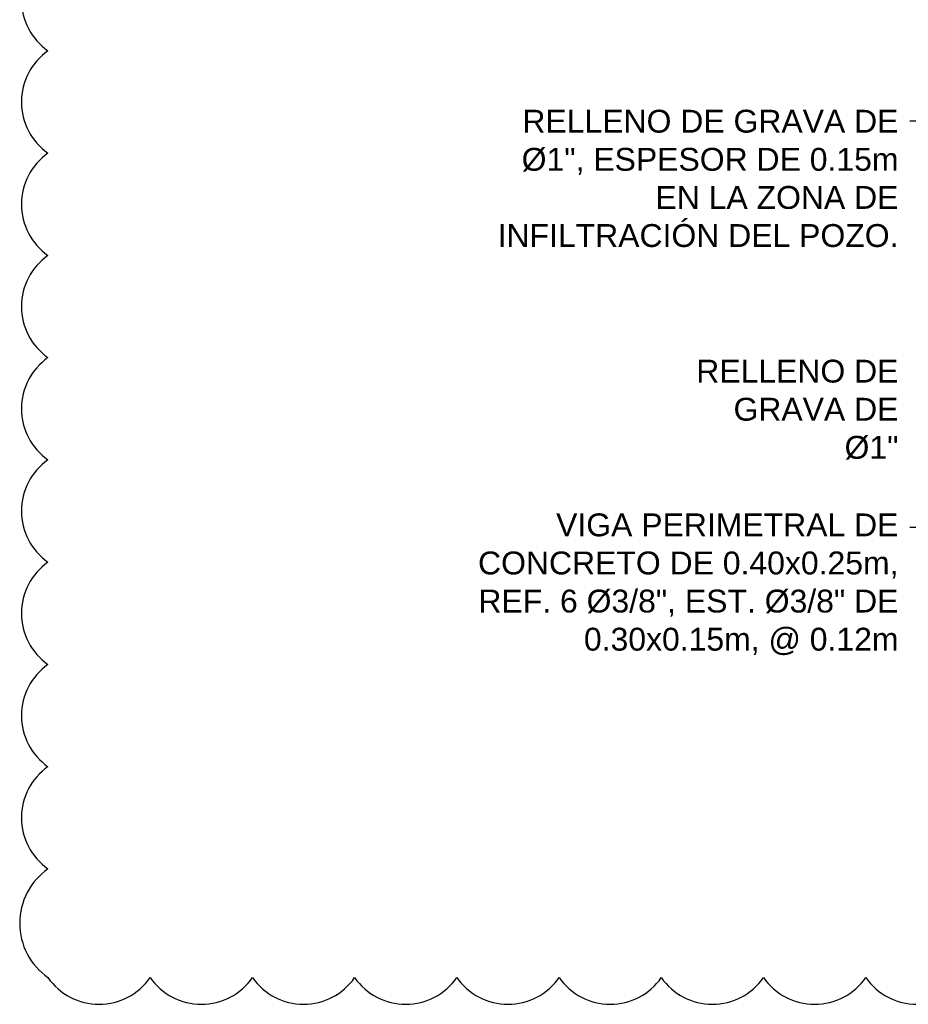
# Model space of a CAD drawing. Header units: metres. Extents: x 2 to 147, y 24 to 94.
# Tile 6 of 40: x 1.6 to 3.16, y 76.23 to 77.95. Entities that reach past the tile are written whole.
import ezdxf

# ---------------------------------------------------------------- set-up
doc = ezdxf.new("R2010")
doc.units = ezdxf.units.M
doc.header["$MEASUREMENT"] = 0
doc.layers.get('Defpoints').update_dxf_attribs({"color": 171})
doc.layers.add('TEXTOS HIDRO', color=2, linetype='Continuous')
doc.styles.add('COTAS', font='ARIALN.TTF')
doc.styles.add('TEXTO HIDROSANITARIO', font='arial.ttf')
doc.dimstyles.new('ESC-20', dxfattribs={"dimtxt": 0.04, "dimasz": 0.04, "dimexe": 0.04, "dimexo": 0.04, "dimgap": 0.02, "dimtad": 1, "dimzin": 4, "dimdsep": 46, "dimtxsty": 'COTAS', "dimblk": 'ARCHTICK', "dimcen": 0.04, "dimdle": 0.04, "dimclrd": 1, "dimclre": 1, "dimclrt": 2, "dimazin": 0, "dimtfac": 0.75, "dimtmove": 1, "dimatfit": 3, "dimldrblk": 'FLE', "dimfxl": 0.1, "dimtvp": 1.5, "dimtfill": 1, "dimtolj": 1, "dimtzin": 0, "dimarcsym": 0})

# ---------------------------------------------------------------- blocks, each defined once
blk = doc.blocks.new('_ARCHTICK')
at = {"color": 0, "linetype": 'ByBlock', "const_width": 0.15}
blk.add_lwpolyline([(-0.5, -0.5), (0.5, 0.5)], dxfattribs=at)
blk = doc.blocks.new('FLE')
at = {"linetype": 'Continuous'}
h = blk.add_hatch(color=2, dxfattribs=at)
h.paths.add_polyline_path([(-0.572, -0.617), (-0.422, -0.707), (0, 0), (-0.204, 0)])
h.paths.add_polyline_path([(-0.422, 0.707), (-0.572, 0.617), (-0.204, 0), (0, 0)])
at = {"color": 1, "linetype": 'Continuous'}
for p, q in [((-0.309, 0.775), (-0.685, 0.55)), ((-0.204, 0), (-0.64, 0.731)), ((0.068, -0.113), (-0.49, 0.82)), ((0, 0), (-1, 0)), ((-0.204, 0), (-0.64, -0.731)), ((0.068, 0.113), (-0.49, -0.82)), ((-0.685, -0.55), (-0.309, -0.775))]:
    blk.add_line(p, q, dxfattribs=at)

msp = doc.modelspace()

# ---------------------------------------------------------------- texts
at = {"layer": 'TEXTOS HIDRO', "color": 2, "linetype": 'Continuous', "insert": (3.1401, 77.3549), "char_height": 0.04, "width": 0.396471, "attachment_point": 3, "rotation": 0, "style": 'TEXTO HIDROSANITARIO', "bg_fill": 3, "box_fill_scale": 1.1, "bg_fill_color": 256, "bg_fill_true_color": 13158600, "bg_fill_transparency": 0}
msp.add_mtext('{\\C256;RELLENO DE GRAVA DE Ø1"}', dxfattribs=at)

# ---------------------------------------------------------------- leaders
at = {"layer": 'TEXTOS HIDRO', "linetype": 'Continuous', "annotation_type": 0, "has_hookline": 1, "hookline_direction": 1}
for points, text_width in [([(3.5188, 77.7722), (3.3687, 77.7722), (3.1601, 77.7722)], 0.6916), ([(3.3721, 77.0614), (3.2123, 77.0614), (3.1601, 77.0614)], 0.7282)]:
    msp.add_leader(points, dimstyle='ESC-20', override={"dimgap": 0.02, "dimtad": 0}, dxfattribs=dict(at, text_width=text_width))

# ---------------------------------------------------------------- next in the draw order: texts
at = {"layer": 'TEXTOS HIDRO', "color": 2, "linetype": 'Continuous', "char_height": 0.04, "attachment_point": 3, "style": 'TEXTO HIDROSANITARIO', "bg_fill": 3, "box_fill_scale": 1.1, "bg_fill_color": 256, "bg_fill_true_color": 13158600, "bg_fill_transparency": 0}
for s, insert, width in [('{\\C256;RELLENO DE GRAVA DE Ø1", ESPESOR DE 0.15m EN LA ZONA DE INFILTRACIÓN DEL POZO.}', (3.1401, 77.7922), 0.73319), ('{\\C256;VIGA PERIMETRAL DE CONCRETO DE 0.40x0.25m, REF. 6 Ø3/8", EST. Ø3/8" DE 0.30x0.15m, @ 0.12m}', (3.1401, 77.0859), 0.780782)]:
    msp.add_mtext(s, dxfattribs=dict(at, insert=insert, width=width))

# ---------------------------------------------------------------- next in the draw order: linework, layer by layer
at = {"layer": 'Defpoints'}
msp.add_lwpolyline([(1.6515, 78.0741, 0.520567), (1.6515, 77.8952, 0.520567), (1.6515, 77.7163, 0.520567), (1.6515, 77.5374, 0.520567), (1.6515, 77.3585, 0.520567), (1.6515, 77.1796, 0.520567), (1.6515, 77.0006, 0.520567), (1.6515, 76.8217, 0.520567), (1.6515, 76.6428, 0.520567), (1.6515, 76.4639, 0.520567), (1.6515, 76.2736, 0.520567), (1.8304, 76.2736, 0.520567), (2.0093, 76.2736, 0.520567), (2.1882, 76.2736, 0.520567), (2.3672, 76.2736, 0.520567), (2.5461, 76.2736, 0.520567), (2.725, 76.2736, 0.520567), (2.9039, 76.2736, 0.520567), (3.0828, 76.2736, 0.520567), (3.2617, 76.2736, 0.520567)], format="xyb", dxfattribs=at)

doc.saveas('drawing.dxf')
